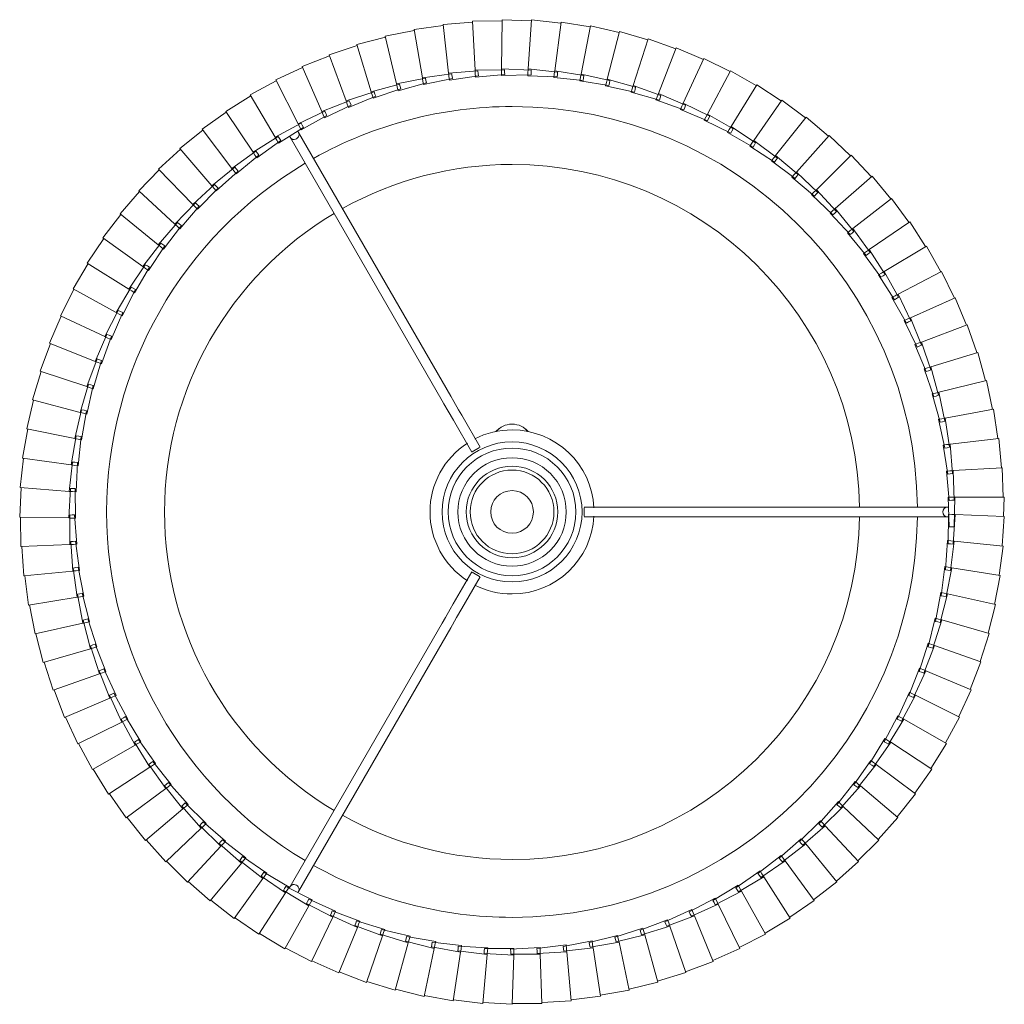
# Model space of a CAD drawing. Header units: millimetres. Extents: x -6962 to -5199, y -254 to 6792.
# Tile 3 of 3: x -6157 to -5756, y 6391 to 6792. Entities that reach past the tile are written whole.
import ezdxf

# ---------------------------------------------------------------- set-up
doc = ezdxf.new("R2010")
doc.units = ezdxf.units.MM
doc.layers.add('E-LITE-EQPM', color=7, linetype='Continuous', lineweight=20)

# ---------------------------------------------------------------- blocks, each defined once
blk = doc.blocks.new('64312 - 64312-41 SAMBA White_ribbon beige floor lamp-468733-Planta_PDF')
at = {"layer": 'E-LITE-EQPM'}
for p, q in [((-0.07, 200.48), (-0.66, 180.5)), ((-0.07, 200.48), (11.91, 199.73)), ((-47.76, 194.71), (-35.94, 196.83)), ((-35.99, 197.22), (-24.06, 198.63)), ((-35.99, 197.22), (-32.99, 177.45)), ((-24.09, 199.03), (-12.1, 199.72)), ((-24.09, 199.03), (-22.28, 179.12)), ((-12.1, 200.12), (-0.1, 200.09)), ((-12.1, 200.12), (-11.49, 180.13)), ((11.96, 200.13), (10.17, 180.21)), ((11.96, 200.13), (23.87, 198.66)), ((23.94, 199.05), (20.96, 179.28)), ((23.94, 199.05), (35.75, 196.87)), ((35.84, 197.26), (31.68, 177.7)), ((35.84, 197.26), (47.5, 194.37)), ((-59.35, 191.49), (-47.68, 194.31)), ((-47.76, 194.71), (-43.57, 175.15)), ((47.61, 194.75), (42.29, 175.48)), ((47.61, 194.75), (59.07, 191.17)), ((-70.74, 187.58), (-59.26, 191.1)), ((-59.35, 191.49), (-54.01, 172.22)), ((59.21, 191.55), (52.74, 172.63)), ((59.21, 191.55), (70.44, 187.29)), ((-81.86, 183), (-70.62, 187.2)), ((-70.74, 187.58), (-64.24, 168.67)), ((70.6, 187.65), (63, 169.15)), ((70.6, 187.65), (81.55, 182.72)), ((-92.7, 177.76), (-81.72, 182.62)), ((-81.86, 183), (-74.25, 164.51)), ((-0.66, 180.5), (-0.67, 180.1)), ((11.32, 179.75), (-0.66, 180.5)), ((81.73, 183.08), (73.04, 165.07)), ((81.73, 183.08), (92.37, 177.5)), ((-103.19, 171.87), (-92.53, 177.39)), ((-92.7, 177.76), (-83.98, 159.76)), ((-31.76, 177.27), (-43.57, 175.15)), ((-21.06, 178.86), (-32.99, 177.45)), ((-32.99, 177.45), (-32.93, 177.06)), ((-32.93, 177.06), (-32.78, 176.07)), ((-32.57, 174.69), (-20.76, 176.89)), ((-31.55, 176.3), (-31.76, 177.27)), ((-10.29, 179.8), (-22.28, 179.12)), ((-22.28, 179.12), (-22.24, 178.72)), ((-22.24, 178.72), (-22.15, 177.72)), ((-22.15, 177.72), (-22.03, 176.33)), ((-22.03, 176.33), (-10.11, 177.82)), ((-20.91, 177.87), (-21.06, 178.86)), ((-20.76, 176.89), (-20.91, 177.87)), ((0.52, 180.1), (-11.49, 180.13)), ((-11.49, 180.13), (-11.48, 179.74)), ((-11.48, 179.74), (-11.45, 178.73)), ((-11.45, 178.73), (-11.41, 177.34)), ((-11.41, 177.34), (0.58, 178.1)), ((-10.2, 178.81), (-10.29, 179.8)), ((-10.11, 177.82), (-10.2, 178.81)), ((-0.7, 179.1), (-0.74, 177.7)), ((-0.74, 177.7), (11.26, 177.75)), ((-0.67, 180.1), (-0.7, 179.1)), ((0.55, 179.1), (0.52, 180.1)), ((0.58, 178.1), (0.55, 179.1)), ((10.04, 178.82), (9.92, 177.43)), ((9.92, 177.43), (21.91, 176.76)), ((10.13, 179.82), (10.04, 178.82)), ((10.17, 180.21), (10.13, 179.82)), ((22.09, 178.74), (10.17, 180.21)), ((11.26, 177.75), (11.29, 178.75)), ((11.29, 178.75), (11.32, 179.75)), ((20.76, 177.9), (20.55, 176.52)), ((20.55, 176.52), (32.47, 175.12)), ((20.9, 178.89), (20.76, 177.9)), ((20.96, 179.28), (20.9, 178.89)), ((32.77, 177.1), (20.96, 179.28)), ((21.91, 176.76), (22, 177.75)), ((22, 177.75), (22.09, 178.74)), ((31.6, 177.31), (31.39, 176.33)), ((31.68, 177.7), (31.6, 177.31)), ((43.34, 174.81), (31.68, 177.7)), ((32.62, 176.11), (32.77, 177.1)), ((92.57, 177.85), (82.81, 160.39)), ((92.57, 177.85), (102.85, 171.64)), ((-42.34, 175.05), (-54.01, 172.22)), ((-53.26, 169.53), (-41.8, 173.12)), ((-43.57, 175.15), (-43.49, 174.77)), ((-43.49, 174.77), (-43.28, 173.79)), ((-43.28, 173.79), (-42.99, 172.42)), ((-42.99, 172.42), (-31.34, 175.32)), ((-42.07, 174.09), (-42.34, 175.05)), ((-41.8, 173.12), (-42.07, 174.09)), ((-32.78, 176.07), (-32.57, 174.69)), ((-31.34, 175.32), (-31.55, 176.3)), ((31.39, 176.33), (31.1, 174.97)), ((31.1, 174.97), (42.92, 172.86)), ((32.47, 175.12), (32.62, 176.11)), ((41.92, 174.13), (41.54, 172.79)), ((41.54, 172.79), (53.22, 169.98)), ((42.18, 175.1), (41.92, 174.13)), ((42.29, 175.48), (42.18, 175.1)), ((53.75, 171.9), (42.29, 175.48)), ((42.92, 172.86), (43.13, 173.84)), ((43.13, 173.84), (43.34, 174.81)), ((52.74, 172.63), (52.61, 172.26)), ((63.97, 168.37), (52.74, 172.63)), ((-113.32, 165.37), (-103.01, 171.52)), ((-103.19, 171.87), (-93.42, 154.43)), ((-63, 168.71), (-74.25, 164.51)), ((-52.76, 172.19), (-64.24, 168.67)), ((-64.24, 168.67), (-64.11, 168.3)), ((-63.33, 166.03), (-52.11, 170.3)), ((-62.62, 167.79), (-63, 168.71)), ((-54.01, 172.22), (-53.9, 171.84)), ((-53.9, 171.84), (-53.63, 170.88)), ((-53.63, 170.88), (-53.26, 169.53)), ((-52.44, 171.25), (-52.76, 172.19)), ((-52.11, 170.3), (-52.44, 171.25)), ((52.29, 171.31), (51.84, 169.99)), ((51.84, 169.99), (63.32, 166.48)), ((52.61, 172.26), (52.29, 171.31)), ((53.22, 169.98), (53.48, 170.94)), ((53.48, 170.94), (53.75, 171.9)), ((62.85, 168.79), (62.47, 167.86)), ((63, 169.15), (62.85, 168.79)), ((73.95, 164.23), (63, 169.15)), ((103.07, 171.97), (92.29, 155.14)), ((103.07, 171.97), (112.96, 165.16)), ((-123.04, 158.27), (-113.11, 165.03)), ((-113.32, 165.37), (-102.52, 148.54)), ((-73.01, 164.63), (-83.98, 159.76)), ((-74.25, 164.51), (-74.1, 164.15)), ((-73.18, 161.93), (-62.24, 166.87)), ((-72.57, 163.73), (-73.01, 164.63)), ((-64.11, 168.3), (-63.79, 167.35)), ((-63.79, 167.35), (-63.33, 166.03)), ((-62.24, 166.87), (-62.62, 167.79)), ((62.47, 167.86), (61.94, 166.57)), ((61.94, 166.57), (73.2, 162.38)), ((63.32, 166.48), (63.64, 167.42)), ((63.64, 167.42), (63.97, 168.37)), ((72.87, 164.72), (72.43, 163.81)), ((73.04, 165.07), (72.87, 164.72)), ((83.67, 159.5), (73.04, 165.07)), ((113.21, 165.48), (101.43, 149.32)), ((113.21, 165.48), (122.67, 158.09)), ((-82.77, 157.24), (-72.14, 162.83)), ((-74.1, 164.15), (-73.71, 163.22)), ((-73.71, 163.22), (-73.18, 161.93)), ((-72.14, 162.83), (-72.57, 163.73)), ((72.43, 163.81), (71.83, 162.56)), ((71.83, 162.56), (82.81, 157.7)), ((73.2, 162.38), (73.57, 163.3)), ((73.57, 163.3), (73.95, 164.23)), ((82.81, 160.39), (82.62, 160.05)), ((93.09, 154.19), (82.81, 160.39)), ((-132.31, 150.6), (-122.81, 157.94)), ((-123.04, 158.27), (-111.24, 142.12)), ((-82.75, 159.95), (-93.42, 154.43)), ((-92.05, 151.99), (-81.78, 158.21)), ((-83.98, 159.76), (-83.81, 159.4)), ((-83.81, 159.4), (-83.37, 158.5)), ((-83.37, 158.5), (-82.77, 157.24)), ((-82.27, 159.08), (-82.75, 159.95)), ((-81.78, 158.21), (-82.27, 159.08)), ((82.13, 159.17), (81.45, 157.95)), ((81.45, 157.95), (92.12, 152.45)), ((82.62, 160.05), (82.13, 159.17)), ((82.81, 157.7), (83.24, 158.6)), ((83.24, 158.6), (83.67, 159.5)), ((122.93, 158.39), (110.21, 142.97)), ((122.93, 158.39), (131.93, 150.45)), ((-92.2, 154.69), (-102.52, 148.54)), ((-101.01, 146.19), (-91.12, 153.01)), ((-93.42, 154.43), (-93.22, 154.08)), ((-93.22, 154.08), (-92.73, 153.21)), ((-92.73, 153.21), (-92.05, 151.99)), ((-91.66, 153.85), (-92.2, 154.69)), ((-91.12, 153.01), (-91.66, 153.85)), ((86.96, 154.57), (24.98, 47.23)), ((28.45, 45.23), (90.42, 152.57)), ((91.53, 153.96), (90.78, 152.78)), ((90.78, 152.78), (101.1, 146.65)), ((92.08, 154.8), (91.53, 153.96)), ((92.29, 155.14), (92.08, 154.8)), ((92.12, 152.45), (92.61, 153.32)), ((102.18, 148.33), (92.29, 155.14)), ((92.61, 153.32), (93.09, 154.19)), ((-141.11, 142.39), (-132.07, 150.29)), ((-132.31, 150.6), (-119.57, 135.19)), ((-101.32, 148.88), (-111.24, 142.12)), ((-102.52, 148.54), (-102.3, 148.21)), ((-100.73, 148.08), (-101.32, 148.88)), ((101.2, 149), (100.61, 148.19)), ((101.43, 149.32), (101.2, 149)), ((110.89, 141.93), (101.43, 149.32)), ((132.22, 150.73), (118.59, 136.1)), ((132.22, 150.73), (140.72, 142.26)), ((-109.6, 139.87), (-100.14, 147.27)), ((-102.3, 148.21), (-101.76, 147.37)), ((-101.76, 147.37), (-101.01, 146.19)), ((-100.14, 147.27), (-100.73, 148.08)), ((100.61, 148.19), (99.79, 147.06)), ((99.79, 147.06), (109.72, 140.32)), ((101.1, 146.65), (101.64, 147.49)), ((101.64, 147.49), (102.18, 148.33)), ((-149.4, 133.66), (-140.85, 142.09)), ((-141.11, 142.39), (-127.47, 127.77)), ((-110.07, 142.53), (-119.57, 135.19)), ((-117.79, 133.04), (-108.8, 140.99)), ((-111.24, 142.12), (-111.01, 141.81)), ((-111.01, 141.8), (-110.42, 141)), ((-110.42, 141), (-109.6, 139.87)), ((-109.43, 141.76), (-110.07, 142.53)), ((-108.8, 140.99), (-109.43, 141.76)), ((109.32, 141.89), (108.43, 140.81)), ((108.43, 140.81), (117.94, 133.48)), ((109.96, 142.66), (109.32, 141.89)), ((109.72, 140.32), (110.31, 141.12)), ((110.21, 142.97), (109.96, 142.66)), ((119.21, 135.02), (110.21, 142.97)), ((110.31, 141.12), (110.89, 141.93)), ((141.02, 142.53), (126.54, 128.74)), ((141.02, 142.53), (149.01, 133.56)), ((-157.15, 124.46), (-149.12, 133.38)), ((-149.4, 133.66), (-134.9, 119.89)), ((-118.42, 135.67), (-127.47, 127.77)), ((-125.56, 125.73), (-117.06, 134.21)), ((-119.57, 135.19), (-119.32, 134.89)), ((-119.32, 134.89), (-118.68, 134.12)), ((-118.68, 134.12), (-117.79, 133.04)), ((-117.74, 134.94), (-118.42, 135.67)), ((-117.06, 134.21), (-117.74, 134.94)), ((117.64, 135.08), (116.68, 134.05)), ((116.68, 134.05), (125.74, 126.17)), ((118.32, 135.81), (117.64, 135.08)), ((117.94, 133.48), (118.57, 134.25)), ((118.59, 136.1), (118.32, 135.81)), ((118.57, 134.25), (119.21, 135.02)), ((127.1, 127.63), (118.59, 136.1)), ((149.32, 133.81), (134.04, 120.92)), ((149.32, 133.81), (156.75, 124.38)), ((-126.35, 128.32), (-134.9, 119.89)), ((-125.63, 127.63), (-126.35, 128.32)), ((126.25, 128.47), (125.53, 127.78)), ((126.54, 128.74), (126.25, 128.47)), ((134.53, 119.77), (126.54, 128.74)), ((-157.15, 124.46), (-141.85, 111.58)), ((-132.88, 117.97), (-124.9, 126.94)), ((-127.47, 127.77), (-127.2, 127.48)), ((-127.2, 127.48), (-126.51, 126.75)), ((-126.51, 126.75), (-125.56, 125.73)), ((-124.9, 126.94), (-125.63, 127.63)), ((125.53, 127.78), (124.52, 126.81)), ((124.52, 126.81), (133.08, 118.4)), ((125.74, 126.17), (126.42, 126.9)), ((126.42, 126.9), (127.1, 127.63)), ((157.08, 124.61), (141.05, 112.66)), ((157.08, 124.61), (163.93, 114.75)), ((-164.34, 114.8), (-156.85, 124.19)), ((-133.82, 120.5), (-141.85, 111.58)), ((-133.06, 119.86), (-133.82, 120.5)), ((133.73, 120.66), (132.97, 120.02)), ((134.04, 120.92), (133.73, 120.66)), ((141.47, 111.49), (134.04, 120.92)), ((-139.72, 109.78), (-132.29, 119.22)), ((-134.9, 119.89), (-134.62, 119.62)), ((-134.62, 119.62), (-133.89, 118.93)), ((-133.89, 118.93), (-132.88, 117.97)), ((-132.29, 119.22), (-133.06, 119.86)), ((132.97, 120.02), (131.9, 119.11)), ((131.9, 119.11), (139.94, 110.2)), ((133.08, 118.4), (133.8, 119.09)), ((133.8, 119.09), (134.53, 119.77)), ((-170.93, 104.73), (-164.02, 114.55)), ((-164.34, 114.8), (-148.29, 102.87)), ((140.73, 112.42), (139.93, 111.82)), ((141.05, 112.66), (140.73, 112.42)), ((147.9, 102.8), (141.05, 112.66)), ((164.27, 114.96), (147.56, 103.99)), ((164.27, 114.96), (170.52, 104.71)), ((-140.81, 112.26), (-148.29, 102.87)), ((-146.05, 101.2), (-139.21, 111.06)), ((-141.85, 111.58), (-141.55, 111.33)), ((-141.55, 111.33), (-140.79, 110.68)), ((-140.01, 111.66), (-140.81, 112.26)), ((-140.79, 110.68), (-139.72, 109.78)), ((-139.21, 111.06), (-140.01, 111.66)), ((139.93, 111.82), (138.81, 110.99)), ((138.81, 110.99), (146.3, 101.61)), ((139.94, 110.2), (140.71, 110.84)), ((140.71, 110.84), (141.47, 111.49)), ((-176.9, 94.29), (-170.6, 104.51)), ((-170.93, 104.73), (-154.2, 93.78)), ((170.87, 104.9), (153.53, 94.95)), ((170.87, 104.9), (176.5, 94.29)), ((-147.29, 103.6), (-154.2, 93.78)), ((-151.86, 92.25), (-145.62, 102.51)), ((-148.29, 102.87), (-147.98, 102.63)), ((-147.98, 102.63), (-147.17, 102.03)), ((-146.46, 103.06), (-147.29, 103.6)), ((-147.17, 102.03), (-146.05, 101.2)), ((-145.62, 102.51), (-146.46, 103.06)), ((146.39, 103.23), (145.22, 102.46)), ((145.22, 102.46), (152.14, 92.65)), ((146.3, 101.61), (147.1, 102.2)), ((147.23, 103.78), (146.39, 103.23)), ((147.1, 102.2), (147.9, 102.8)), ((147.56, 103.99), (147.23, 103.78)), ((153.81, 93.74), (147.56, 103.99)), ((-182.24, 83.5), (-176.56, 94.08)), ((-176.9, 94.29), (-159.55, 84.36)), ((-153.24, 94.58), (-159.55, 84.36)), ((-157.12, 82.97), (-151.51, 93.59)), ((-154.2, 93.78), (-153.87, 93.57)), ((-153.87, 93.57), (-153.03, 93.02)), ((-152.38, 94.08), (-153.24, 94.58)), ((-153.03, 93.02), (-151.86, 92.25)), ((-151.51, 93.59), (-152.38, 94.08)), ((152.32, 94.26), (151.11, 93.56)), ((151.11, 93.56), (157.42, 83.35)), ((152.14, 92.65), (152.97, 93.19)), ((153.19, 94.76), (152.32, 94.26)), ((152.97, 93.19), (153.81, 93.74)), ((153.53, 94.95), (153.19, 94.76)), ((159.15, 84.35), (153.53, 94.95)), ((176.86, 94.46), (158.95, 85.57)), ((176.86, 94.46), (181.84, 83.53)), ((-158.64, 85.21), (-164.32, 74.63)), ((-161.82, 73.39), (-156.85, 84.33)), ((-159.55, 84.36), (-159.2, 84.16)), ((-157.75, 84.77), (-158.64, 85.21)), ((-156.85, 84.33), (-157.75, 84.77)), ((157.7, 84.95), (156.45, 84.33)), ((156.45, 84.33), (162.14, 73.76)), ((158.6, 85.4), (157.7, 84.95)), ((158.29, 83.85), (159.15, 84.35)), ((158.95, 85.57), (158.6, 85.4)), ((163.93, 74.65), (158.95, 85.57)), ((-186.93, 72.41), (-181.89, 83.31)), ((-182.24, 83.5), (-164.32, 74.63)), ((-159.2, 84.16), (-158.34, 83.67)), ((-158.34, 83.67), (-157.12, 82.97)), ((157.42, 83.35), (158.29, 83.85)), ((182.21, 83.68), (163.8, 75.88)), ((182.21, 83.68), (186.52, 72.47)), ((-190.93, 61.07), (-186.56, 72.25)), ((-186.93, 72.41), (-168.5, 64.64)), ((-163.47, 75.54), (-168.5, 64.64)), ((-165.93, 63.55), (-161.63, 74.76)), ((-164.32, 74.63), (-163.97, 74.46)), ((-163.97, 74.46), (-163.07, 74.01)), ((-162.55, 75.15), (-163.47, 75.54)), ((-163.07, 74.01), (-161.82, 73.39)), ((-161.63, 74.76), (-162.55, 75.15)), ((162.51, 75.34), (161.23, 74.79)), ((161.23, 74.79), (166.27, 63.9)), ((162.14, 73.76), (163.03, 74.2)), ((163.43, 75.73), (162.51, 75.34)), ((163.03, 74.2), (163.93, 74.65)), ((163.8, 75.88), (163.43, 75.73)), ((168.11, 64.68), (163.8, 75.88)), ((186.9, 72.6), (168.06, 65.92)), ((186.9, 72.6), (190.54, 61.15)), ((-167.71, 65.59), (-172.08, 54.41)), ((-169.44, 53.48), (-165.83, 64.93)), ((-168.5, 64.64), (-168.14, 64.48)), ((-168.14, 64.48), (-167.22, 64.09)), ((-166.77, 65.26), (-167.71, 65.59)), ((-165.83, 64.93), (-166.77, 65.26)), ((166.74, 65.45), (165.42, 64.98)), ((165.42, 64.98), (169.81, 53.81)), ((166.27, 63.9), (167.19, 64.29)), ((167.68, 65.79), (166.74, 65.45)), ((167.19, 64.29), (168.11, 64.68)), ((168.06, 65.92), (167.68, 65.79)), ((171.69, 54.47), (168.06, 65.92)), ((-194.25, 49.5), (-190.56, 60.92)), ((-190.93, 61.07), (-172.08, 54.41)), ((-167.22, 64.09), (-165.93, 63.55)), ((190.92, 61.25), (171.71, 55.72)), ((190.92, 61.25), (193.86, 49.61)), ((-171.34, 55.41), (-175.03, 43.98)), ((-172.35, 43.21), (-169.42, 54.86)), ((-172.08, 54.41), (-171.71, 54.28)), ((-171.71, 54.28), (-170.76, 53.94)), ((-170.38, 55.13), (-171.34, 55.41)), ((-170.76, 53.94), (-169.44, 53.48)), ((-169.42, 54.86), (-170.38, 55.13)), ((170.37, 55.33), (169.02, 54.94)), ((169.02, 54.94), (172.73, 43.52)), ((169.81, 53.81), (170.75, 54.14)), ((171.33, 55.61), (170.37, 55.33)), ((170.75, 54.14), (171.69, 54.47)), ((171.71, 55.72), (171.33, 55.61)), ((174.65, 44.08), (171.71, 55.72)), ((-196.87, 37.75), (-193.87, 49.38)), ((-194.25, 49.5), (-175.03, 43.98)), ((194.25, 49.69), (174.74, 45.32)), ((194.25, 49.69), (196.49, 37.89)), ((-174.36, 45.03), (-177.36, 33.4)), ((-174.63, 32.79), (-172.41, 44.59)), ((-173.38, 44.81), (-174.36, 45.03)), ((-172.41, 44.59), (-173.38, 44.81)), ((173.38, 45.01), (172.02, 44.7)), ((172.02, 44.7), (175.03, 33.08)), ((174.36, 45.23), (173.38, 45.01)), ((174.74, 45.32), (174.36, 45.23)), ((176.98, 33.52), (174.74, 45.32)), ((-175.03, 43.98), (-174.65, 43.87)), ((-174.65, 43.87), (-173.69, 43.6)), ((-173.69, 43.6), (-172.35, 43.21)), ((172.73, 43.52), (173.69, 43.8)), ((173.69, 43.8), (174.65, 44.08)), ((-198.78, 25.87), (-196.49, 37.65)), ((-196.87, 37.75), (-177.36, 33.4)), ((20.45, 39.38), (12.98, 26.43)), ((16.44, 24.43), (23.92, 37.38)), ((196.89, 37.95), (177.15, 34.75)), ((196.89, 37.95), (198.41, 26.04)), ((-176.74, 34.48), (-179.04, 22.7)), ((-177.36, 33.4), (-176.97, 33.31)), ((-176.97, 33.31), (-175.99, 33.1)), ((-175.76, 34.32), (-176.74, 34.48)), ((-176.28, 22.25), (-174.77, 34.17)), ((-175.99, 33.1), (-174.63, 32.79)), ((-174.77, 34.17), (-175.76, 34.32)), ((175.77, 34.53), (174.39, 34.3)), ((174.39, 34.3), (176.7, 22.52)), ((175.03, 33.08), (176, 33.3)), ((176.76, 34.69), (175.77, 34.53)), ((176, 33.3), (176.98, 33.52)), ((177.15, 34.75), (176.76, 34.69)), ((178.67, 22.84), (177.15, 34.75)), ((-199.98, 13.89), (-198.39, 25.8)), ((-198.78, 25.87), (-179.04, 22.7)), ((16.21, 24.56), (13.21, 26.3)), ((178.91, 24.06), (178.52, 24.02)), ((198.81, 26.07), (178.91, 24.06)), ((179.72, 12.08), (178.91, 24.06)), ((198.81, 26.07), (199.61, 14.09)), ((-178.49, 23.81), (-180.08, 11.91)), ((-179.04, 22.7), (-178.65, 22.63)), ((-178.65, 22.63), (-177.66, 22.48)), ((-177.5, 23.71), (-178.49, 23.81)), ((-177.66, 22.48), (-176.28, 22.25)), ((-176.51, 23.62), (-177.5, 23.71)), ((-177.3, 11.64), (-176.51, 23.62)), ((177.52, 23.92), (176.13, 23.78)), ((176.13, 23.78), (177.73, 11.88)), ((176.7, 22.52), (177.69, 22.68)), ((178.52, 24.02), (177.52, 23.92)), ((177.69, 22.68), (178.67, 22.84)), ((-200.45, 1.87), (-199.58, 13.84)), ((-199.98, 13.89), (-180.08, 11.91)), ((-179.6, 13.06), (-180.47, 1.08)), ((-178.6, 13.02), (-179.6, 13.06)), ((-177.61, 12.98), (-178.6, 13.02)), ((-177.68, 0.97), (-177.61, 12.98)), ((178.64, 13.23), (177.24, 13.17)), ((177.24, 13.17), (178.13, 1.2)), ((179.64, 13.27), (178.64, 13.23)), ((178.73, 11.98), (179.72, 12.08)), ((180.03, 13.28), (179.64, 13.27)), ((200.01, 14.09), (180.03, 13.28)), ((180.12, 1.28), (180.03, 13.28)), ((200.01, 14.09), (200.1, 2.08)), ((-180.08, 11.91), (-179.69, 11.87)), ((-179.69, 11.87), (-178.69, 11.77)), ((-178.69, 11.77), (-177.3, 11.64)), ((177.73, 11.88), (178.73, 11.98)), ((-179.98, 6), (-180.37, -6)), ((-178.98, 6), (-179.98, 6)), ((-177.98, 6), (-178.98, 6)), ((-177.58, -6), (-177.98, 6)), ((-200.45, 1.87), (-180.47, 1.08)), ((-200.37, -6), (-200.11, 1.86)), ((-180.47, 1.08), (-180.14, 1.07)), ((-180.14, 1.07), (-179.08, 1.03)), ((-179.08, 1.03), (-177.68, 0.97)), ((-53.32, 2), (-177.27, 2)), ((-29.31, 2), (-44.26, 2)), ((-29.31, 1.73), (-29.31, -1.73)), ((179.11, 2.49), (177.71, 2.51)), ((177.71, 2.51), (177.88, -9.49)), ((178.13, 1.2), (179.12, 1.24)), ((180.11, 2.47), (179.11, 2.49)), ((179.12, 1.24), (180.12, 1.28)), ((179.87, -9.53), (180.51, 2.46)), ((180.51, 2.46), (180.11, 2.47)), ((200.5, 2.07), (180.51, 2.46)), ((200.5, 2.07), (199.86, -9.92)), ((-177.27, -2), (-53.32, -2)), ((-44.26, -2), (-29.31, -2)), ((-200.37, -6), (-180.37, -6)), ((-199.65, -18.01), (-199.97, -6.01)), ((-180.37, -6), (-179.98, -6)), ((-179.02, -4.75), (-180.01, -4.81)), ((-180.01, -4.81), (-179.69, -16.81)), ((-179.98, -6), (-178.98, -6)), ((-178.02, -4.69), (-179.02, -4.75)), ((-178.98, -6), (-177.58, -6)), ((-176.9, -16.65), (-178.02, -4.69)), ((177.54, -8.15), (176.99, -20.15)), ((178.94, -8.26), (177.54, -8.15)), ((177.88, -9.49), (178.87, -9.51)), ((178.87, -9.51), (179.87, -9.53)), ((179.94, -8.34), (178.94, -8.26)), ((178.98, -20.31), (180.33, -8.38)), ((180.33, -8.38), (179.94, -8.34)), ((200.26, -9.97), (180.33, -8.38)), ((200.26, -9.97), (198.91, -21.9)), ((-178.41, -15.49), (-179.4, -15.6)), ((-179.4, -15.6), (-178.36, -27.57)), ((-177.42, -15.37), (-178.41, -15.49)), ((-175.58, -27.23), (-177.42, -15.37)), ((-199.65, -18.01), (-179.69, -16.81)), ((-198.21, -29.96), (-199.25, -18)), ((-179.69, -16.81), (-179.3, -16.79)), ((-179.29, -16.79), (-178.3, -16.73)), ((-178.3, -16.73), (-176.9, -16.65)), ((176.74, -18.79), (175.46, -30.73)), ((178.12, -18.98), (176.74, -18.79)), ((177.44, -31.01), (179.5, -19.18)), ((179.11, -19.12), (178.12, -18.98)), ((179.5, -19.18), (179.11, -19.12)), ((199.3, -21.96), (179.5, -19.18)), ((176.99, -20.15), (177.98, -20.23)), ((177.98, -20.23), (178.98, -20.31)), ((199.3, -21.96), (197.24, -33.79)), ((-198.21, -29.96), (-178.36, -27.57)), ((-178.36, -27.57), (-177.96, -27.52)), ((-177.16, -26.16), (-178.14, -26.34)), ((-178.14, -26.34), (-176.38, -38.22)), ((-177.96, -27.52), (-176.97, -27.4)), ((-176.18, -25.98), (-177.16, -26.16)), ((-176.97, -27.4), (-175.58, -27.23)), ((-173.63, -37.72), (-176.18, -25.98)), ((12.96, -26.4), (20.43, -39.35)), ((13.19, -26.27), (16.19, -24.53)), ((23.9, -37.35), (16.42, -24.4)), ((-196.05, -41.8), (-197.81, -29.92)), ((175.29, -29.36), (173.3, -41.2)), ((175.26, -41.6), (178.03, -29.91)), ((176.66, -29.64), (175.29, -29.36)), ((175.46, -30.73), (176.45, -30.87)), ((176.45, -30.87), (177.44, -31.01)), ((177.64, -29.83), (176.66, -29.64)), ((178.03, -29.91), (177.64, -29.83)), ((197.63, -33.88), (178.03, -29.91)), ((197.63, -33.88), (194.85, -45.56)), ((-196.05, -41.8), (-176.38, -38.22)), ((-176.38, -38.22), (-175.99, -38.15)), ((-175.27, -36.75), (-176.24, -36.99)), ((-176.24, -36.99), (-173.77, -48.74)), ((-175.99, -38.15), (-175.01, -37.97)), ((-174.3, -36.51), (-175.27, -36.75)), ((-175.01, -37.97), (-173.63, -37.72)), ((-171.06, -48.07), (-174.3, -36.51)), ((173.21, -39.82), (170.52, -51.52)), ((174.56, -40.18), (173.21, -39.82)), ((-193.19, -53.49), (-195.66, -41.74)), ((172.44, -52.03), (175.91, -40.54)), ((173.3, -41.2), (174.28, -41.4)), ((174.28, -41.4), (175.26, -41.6)), ((175.53, -40.44), (174.56, -40.18)), ((175.91, -40.54), (175.53, -40.44)), ((195.24, -45.68), (175.91, -40.54)), ((-172.75, -47.2), (-173.7, -47.49)), ((-173.7, -47.49), (-170.53, -59.08)), ((-171.79, -46.9), (-172.75, -47.2)), ((-172.41, -48.4), (-171.06, -48.07)), ((-167.86, -58.25), (-171.79, -46.9)), ((24.96, -47.2), (86.94, -154.54)), ((90.4, -152.54), (28.43, -45.2)), ((195.24, -45.68), (191.77, -57.17)), ((-193.19, -53.49), (-173.77, -48.74)), ((-173.77, -48.74), (-173.39, -48.64)), ((-173.39, -48.64), (-172.41, -48.4)), ((170.51, -50.14), (167.12, -61.66)), ((169.01, -62.29), (173.16, -51.02)), ((171.84, -50.58), (170.51, -50.14)), ((170.52, -51.52), (171.48, -51.78)), ((171.48, -51.78), (172.44, -52.03)), ((172.79, -50.9), (171.84, -50.58)), ((173.16, -51.02), (172.79, -50.9)), ((192.14, -57.31), (173.16, -51.02)), ((-189.63, -64.99), (-192.8, -53.41)), ((-189.63, -64.99), (-170.53, -59.08)), ((-169.6, -57.48), (-170.54, -57.83)), ((-170.54, -57.83), (-166.68, -69.2)), ((-170.53, -59.08), (-170.16, -58.96)), ((-170.16, -58.96), (-169.2, -58.66)), ((-168.67, -57.13), (-169.6, -57.48)), ((-169.2, -58.66), (-167.86, -58.25)), ((-164.07, -68.22), (-168.67, -57.13)), ((192.14, -57.31), (187.99, -68.57)), ((167.19, -60.28), (163.12, -71.57)), ((164.97, -72.31), (169.79, -61.32)), ((167.12, -61.66), (168.06, -61.97)), ((168.49, -60.8), (167.19, -60.28)), ((168.06, -61.97), (169.01, -62.29)), ((169.42, -61.17), (168.49, -60.8)), ((169.79, -61.32), (169.42, -61.17)), ((188.36, -68.73), (169.79, -61.32)), ((-185.39, -76.25), (-189.25, -64.88)), ((-165.85, -67.56), (-166.76, -67.96)), ((-166.76, -67.96), (-162.23, -79.08)), ((-164.94, -67.15), (-165.85, -67.56)), ((-159.68, -77.94), (-164.94, -67.15)), ((-185.39, -76.25), (-166.68, -69.2)), ((-166.68, -69.2), (-166.31, -69.06)), ((-166.31, -69.06), (-165.37, -68.71)), ((-165.37, -68.71), (-164.07, -68.22)), ((163.28, -70.2), (158.53, -81.23)), ((160.33, -82.08), (165.8, -71.39)), ((163.12, -71.57), (164.04, -71.94)), ((164.54, -70.8), (163.28, -70.2)), ((164.04, -71.94), (164.97, -72.31)), ((165.45, -71.22), (164.54, -70.8)), ((165.8, -71.39), (165.45, -71.22)), ((183.9, -79.91), (165.8, -71.39)), ((188.36, -68.73), (183.54, -79.73)), ((-180.48, -87.24), (-185.02, -76.12)), ((-180.48, -87.24), (-162.23, -79.08)), ((-161.5, -77.39), (-162.38, -77.85)), ((-162.38, -77.85), (-157.19, -88.67)), ((-162.23, -79.08), (-161.87, -78.92)), ((-161.87, -78.92), (-160.95, -78.51)), ((-160.61, -76.93), (-161.5, -77.39)), ((-160.95, -78.51), (-159.68, -77.94)), ((-154.71, -87.38), (-160.61, -76.93)), ((158.77, -79.87), (153.37, -90.59)), ((160, -80.54), (158.77, -79.87)), ((183.9, -79.91), (178.42, -90.6)), ((155.12, -91.55), (161.22, -81.21)), ((158.53, -81.23), (159.43, -81.66)), ((159.43, -81.66), (160.33, -82.08)), ((160.88, -81.02), (160, -80.54)), ((161.22, -81.21), (160.88, -81.02)), ((178.77, -90.8), (161.22, -81.21)), ((-174.92, -97.91), (-180.11, -87.09)), ((-156.56, -86.94), (-157.42, -87.45)), ((-157.42, -87.45), (-151.59, -97.95)), ((-156.84, -88.49), (-155.95, -88.03)), ((-155.71, -86.43), (-156.56, -86.94)), ((-155.95, -88.03), (-154.71, -87.38)), ((-149.19, -96.51), (-155.71, -86.43)), ((-174.92, -97.91), (-157.19, -88.67)), ((-157.19, -88.67), (-156.84, -88.49)), ((153.69, -89.25), (147.66, -99.63)), ((149.35, -100.69), (156.06, -90.74)), ((153.37, -90.59), (154.24, -91.07)), ((154.88, -89.99), (153.69, -89.25)), ((154.24, -91.07), (155.12, -91.55)), ((155.72, -90.53), (154.88, -89.99)), ((156.06, -90.74), (155.72, -90.53)), ((173, -101.36), (156.06, -90.74)), ((178.77, -90.8), (172.67, -101.14)), ((-151.06, -96.18), (-151.89, -96.74)), ((-150.24, -95.61), (-151.06, -96.18)), ((-143.13, -105.29), (-150.24, -95.61)), ((-168.73, -108.23), (-174.56, -97.74)), ((-168.73, -108.23), (-151.59, -97.95)), ((-151.89, -96.74), (-145.44, -106.87)), ((-151.59, -97.95), (-151.25, -97.74)), ((-151.25, -97.74), (-150.39, -97.23)), ((-150.39, -97.23), (-149.19, -96.51)), ((148.06, -98.31), (141.41, -108.31)), ((143.04, -109.47), (150.33, -99.94)), ((147.66, -99.63), (148.5, -100.16)), ((149.2, -99.12), (148.06, -98.31)), ((148.5, -100.16), (149.35, -100.69)), ((150.01, -99.71), (149.2, -99.12)), ((150.33, -99.94), (150.01, -99.71)), ((166.61, -111.55), (150.33, -99.94)), ((173, -101.36), (166.29, -111.31)), ((-161.94, -118.16), (-168.39, -108.04)), ((-161.94, -118.16), (-145.44, -106.87)), ((-145.02, -105.07), (-145.81, -105.68)), ((-145.81, -105.68), (-138.76, -115.4)), ((-145.44, -106.87), (-145.11, -106.64)), ((-145.11, -106.64), (-144.28, -106.08)), ((-144.23, -104.46), (-145.02, -105.07)), ((-144.28, -106.08), (-143.13, -105.29)), ((-136.56, -113.69), (-144.23, -104.46)), ((141.89, -107.02), (134.66, -116.6)), ((142.98, -107.9), (141.89, -107.02)), ((143.76, -108.53), (142.98, -107.9)), ((136.21, -117.85), (144.07, -108.77)), ((141.41, -108.31), (142.22, -108.89)), ((142.22, -108.89), (143.04, -109.47)), ((144.07, -108.77), (143.76, -108.53)), ((159.61, -121.35), (144.07, -108.77)), ((166.61, -111.55), (159.31, -121.09)), ((-154.55, -127.67), (-138.76, -115.4)), ((-138.46, -113.58), (-139.2, -114.24)), ((-139.2, -114.24), (-131.59, -123.52)), ((-138.76, -115.4), (-138.45, -115.16)), ((-137.71, -112.93), (-138.46, -113.58)), ((-138.45, -115.16), (-137.66, -114.55)), ((-129.49, -121.68), (-137.71, -112.93)), ((-137.66, -114.55), (-136.56, -113.69)), ((135.22, -115.34), (127.42, -124.47)), ((136.25, -116.28), (135.22, -115.34)), ((-154.55, -127.67), (-161.6, -117.95)), ((128.89, -125.81), (137.28, -117.22)), ((134.66, -116.6), (135.43, -117.23)), ((135.43, -117.23), (136.21, -117.85)), ((136.99, -116.95), (136.25, -116.28)), ((137.28, -117.22), (136.99, -116.95)), ((152.04, -130.71), (137.28, -117.22)), ((-146.61, -136.71), (-131.59, -123.52)), ((-131.39, -121.69), (-132.1, -122.39)), ((-132.1, -122.39), (-123.94, -131.2)), ((-131.59, -123.52), (-131.29, -123.26)), ((-130.68, -120.99), (-131.39, -121.69)), ((-131.29, -123.26), (-130.54, -122.6)), ((-121.95, -129.23), (-130.68, -120.99)), ((-130.54, -122.6), (-129.49, -121.68)), ((128.05, -123.24), (119.72, -131.89)), ((129.03, -124.24), (128.05, -123.24)), ((129.72, -124.96), (129.03, -124.24)), ((159.61, -121.35), (151.76, -130.43)), ((-146.61, -136.71), (-154.23, -127.43)), ((121.11, -133.32), (130, -125.25)), ((127.42, -124.47), (128.16, -125.14)), ((128.16, -125.14), (128.89, -125.81)), ((130, -125.25), (129.72, -124.96)), ((143.93, -139.59), (130, -125.25)), ((-138.15, -145.27), (-123.94, -131.2)), ((-123.85, -129.35), (-124.52, -130.1)), ((-124.52, -130.1), (-115.84, -138.4)), ((-123.94, -131.2), (-123.66, -130.92)), ((-123.19, -128.61), (-123.85, -129.35)), ((-123.66, -130.92), (-122.95, -130.21)), ((-113.98, -136.32), (-123.19, -128.61)), ((-122.95, -130.21), (-121.95, -129.23)), ((120.43, -130.7), (111.59, -138.83)), ((119.72, -131.89), (120.42, -132.6)), ((121.34, -131.76), (120.43, -130.7)), ((121.99, -132.52), (121.34, -131.76)), ((152.04, -130.71), (143.66, -139.3)), ((-115.25, -135.77), (-115.87, -136.55)), ((-105.6, -142.91), (-115.25, -135.77)), ((-114.91, -137.36), (-113.98, -136.32)), ((112.89, -140.34), (122.25, -132.82)), ((120.42, -132.6), (121.11, -133.32)), ((122.25, -132.82), (121.99, -132.52)), ((135.29, -147.97), (122.25, -132.82)), ((-138.15, -145.27), (-146.31, -136.46)), ((-129.18, -153.3), (-115.84, -138.4)), ((-115.87, -136.55), (-116.49, -137.34)), ((-116.49, -137.34), (-107.33, -145.1)), ((-115.84, -138.4), (-115.58, -138.1)), ((-115.58, -138.1), (-114.91, -137.36)), ((112.37, -137.69), (103.06, -145.28)), ((104.27, -146.86), (114.06, -139.91)), ((111.59, -138.83), (112.24, -139.59)), ((112.24, -139.59), (112.89, -140.34)), ((113.21, -138.8), (112.37, -137.69)), ((113.82, -139.6), (113.21, -138.8)), ((114.06, -139.91), (113.82, -139.6)), ((126.17, -155.82), (114.06, -139.91)), ((143.93, -139.59), (135.04, -147.66)), ((-107.47, -143.26), (-108.04, -144.08)), ((-108.04, -144.08), (-98.43, -151.28)), ((-106.89, -142.44), (-107.47, -143.26)), ((-107.09, -144.79), (-106.46, -144.01)), ((-96.83, -148.99), (-106.89, -142.44)), ((-106.46, -144.01), (-105.6, -142.91)), ((103.9, -144.18), (94.16, -151.2)), ((104.68, -145.34), (103.9, -144.18)), ((-129.18, -153.3), (-137.86, -144.99)), ((-119.75, -160.77), (-107.33, -145.1)), ((-107.33, -145.1), (-107.09, -144.79)), ((95.27, -152.85), (105.46, -146.5)), ((103.06, -145.28), (103.67, -146.07)), ((103.67, -146.07), (104.27, -146.86)), ((105.24, -146.17), (104.68, -145.34)), ((105.46, -146.5), (105.24, -146.18)), ((116.59, -163.11), (105.46, -146.5)), ((135.29, -147.97), (125.94, -155.5)), ((-109.89, -167.67), (-98.43, -151.28)), ((-98.68, -149.45), (-99.2, -150.3)), ((-99.2, -150.3), (-89.18, -156.92)), ((-98.15, -148.6), (-98.68, -149.45)), ((-98.43, -151.28), (-98.2, -150.96)), ((-98.2, -150.96), (-97.63, -150.14)), ((-87.72, -154.54), (-98.15, -148.6)), ((-97.63, -150.14), (-96.83, -148.99)), ((95.07, -150.16), (84.92, -156.57)), ((94.16, -151.2), (94.71, -152.02)), ((94.71, -152.02), (95.27, -152.85)), ((95.77, -151.36), (95.07, -150.16)), ((96.28, -152.22), (95.77, -151.36)), ((96.48, -152.57), (96.28, -152.22)), ((-119.75, -160.77), (-128.91, -153.01)), ((-89.53, -155.11), (-90, -155.99)), ((-90, -155.99), (-79.6, -161.99)), ((-89.06, -154.23), (-89.53, -155.11)), ((-78.29, -159.52), (-89.06, -154.23)), ((-88.97, -156.58), (-88.45, -155.73)), ((-88.45, -155.73), (-87.72, -154.54)), ((85.89, -155.59), (75.37, -161.38)), ((86.52, -156.83), (85.89, -155.59)), ((85.93, -158.29), (96.48, -152.57)), ((106.6, -169.81), (96.48, -152.57)), ((126.17, -155.82), (116.38, -162.77)), ((-99.63, -173.96), (-89.18, -156.92)), ((-89.18, -156.92), (-88.97, -156.58)), ((-80.06, -160.2), (-80.48, -161.11)), ((-79.65, -159.29), (-80.06, -160.2)), ((-68.57, -163.93), (-79.65, -159.29)), ((-78.94, -160.75), (-78.29, -159.52)), ((76.27, -163.16), (87.15, -158.08)), ((84.92, -156.57), (85.42, -157.43)), ((85.42, -157.43), (85.93, -158.29)), ((86.97, -157.73), (86.52, -156.83)), ((87.15, -158.08), (86.97, -157.73)), ((96.22, -175.9), (87.15, -158.08)), ((-109.89, -167.67), (-119.49, -160.47)), ((-89.01, -179.63), (-79.6, -161.99)), ((-80.48, -161.11), (-69.74, -166.47)), ((-79.6, -161.99), (-79.41, -161.64)), ((-79.41, -161.64), (-78.94, -160.75)), ((-69.95, -163.79), (-70.31, -164.72)), ((-58.61, -167.75), (-69.95, -163.79)), ((-69.16, -165.2), (-68.57, -163.93)), ((76.39, -160.46), (65.55, -165.61)), ((66.35, -167.44), (77.51, -163.02)), ((75.37, -161.38), (75.82, -162.27)), ((75.82, -162.27), (76.27, -163.16)), ((76.95, -161.74), (76.39, -160.46)), ((77.35, -162.66), (76.95, -161.74)), ((77.51, -163.02), (77.35, -162.66)), ((85.49, -181.36), (77.51, -163.02)), ((116.59, -163.11), (106.4, -169.46)), ((-99.63, -173.96), (-109.65, -167.35)), ((-78.07, -184.65), (-69.74, -166.47)), ((-70.31, -164.72), (-70.67, -165.65)), ((-70.67, -165.65), (-59.62, -170.36)), ((-69.74, -166.47), (-69.57, -166.11)), ((-69.57, -166.11), (-69.16, -165.2)), ((-59.99, -167.69), (-60.3, -168.64)), ((-48.44, -170.97), (-59.99, -167.69)), ((-59.12, -169.06), (-58.61, -167.75)), ((66.63, -164.75), (55.5, -169.25)), ((56.18, -171.12), (67.59, -167.38)), ((65.55, -165.61), (65.95, -166.53)), ((65.95, -166.53), (66.35, -167.44)), ((67.11, -166.06), (66.63, -164.75)), ((67.45, -167.01), (67.11, -166.06)), ((67.59, -167.38), (67.45, -167.01)), ((74.45, -186.16), (67.59, -167.38)), ((-66.85, -189), (-59.62, -170.36)), ((-60.3, -168.64), (-60.6, -169.59)), ((-60.6, -169.59), (-49.29, -173.63)), ((-59.62, -170.36), (-59.48, -169.99)), ((-59.48, -169.99), (-59.12, -169.06)), ((-50.07, -171.95), (-50.32, -172.92)), ((-49.82, -170.99), (-50.07, -171.95)), ((-38.1, -173.57), (-49.82, -170.99)), ((-49.17, -173.25), (-48.87, -172.3)), ((-48.87, -172.3), (-48.44, -170.97)), ((46.41, -171.54), (34.82, -174.67)), ((56.62, -168.45), (45.24, -172.27)), ((45.24, -172.27), (45.53, -173.23)), ((45.81, -174.18), (57.42, -171.13)), ((46.73, -172.9), (46.41, -171.54)), ((55.5, -169.25), (55.84, -170.18)), ((55.84, -170.18), (56.18, -171.12)), ((57.02, -169.79), (56.62, -168.45)), ((57.31, -170.75), (57.02, -169.79)), ((57.42, -171.13), (57.31, -170.75)), ((63.15, -190.29), (57.42, -171.13)), ((106.6, -169.81), (96.04, -175.54)), ((-89.01, -179.63), (-99.41, -173.63)), ((-55.39, -192.67), (-49.29, -173.63)), ((-50.32, -172.92), (-38.79, -176.28)), ((-49.29, -173.63), (-49.17, -173.25)), ((-43.73, -195.65), (-38.79, -176.28)), ((-39.66, -174.65), (-39.85, -175.63)), ((-39.85, -175.63), (-28.14, -178.29)), ((-39.47, -173.67), (-39.66, -174.65)), ((-27.61, -175.54), (-39.47, -173.67)), ((-38.79, -176.28), (-38.69, -175.89)), ((-38.69, -175.89), (-38.44, -174.92)), ((-38.44, -174.92), (-38.1, -173.57)), ((-28.98, -175.73), (-29.11, -176.72)), ((-17.03, -176.89), (-28.98, -175.73)), ((-27.88, -176.92), (-27.61, -175.54)), ((25.53, -175.87), (13.65, -177.58)), ((36.04, -174.02), (24.28, -176.45)), ((25.69, -177.25), (25.53, -175.87)), ((34.82, -174.67), (35.05, -175.64)), ((35.05, -175.64), (35.28, -176.62)), ((35.28, -176.62), (47.05, -174.26)), ((36.27, -175.4), (36.04, -174.02)), ((36.44, -176.38), (36.27, -175.4)), ((36.51, -176.77), (36.44, -176.38)), ((45.53, -173.23), (45.81, -174.18)), ((46.96, -173.88), (46.73, -172.9)), ((47.05, -174.26), (46.96, -173.88)), ((51.62, -193.73), (47.05, -174.26)), ((96.22, -175.9), (85.34, -180.99)), ((-78.07, -184.65), (-88.82, -179.28)), ((-31.92, -197.92), (-28.14, -178.29)), ((-29.11, -176.72), (-29.24, -177.71)), ((-29.24, -177.71), (-17.39, -179.66)), ((-28.14, -178.29), (-28.07, -177.9)), ((-28.07, -177.9), (-27.88, -176.92)), ((-19.98, -199.48), (-17.39, -179.66)), ((-18.45, -178.15), (-18.52, -179.14)), ((-18.52, -179.14), (-6.58, -180.38)), ((-18.38, -177.15), (-18.45, -178.15)), ((-6.39, -177.59), (-18.38, -177.15)), ((-17.39, -179.66), (-17.34, -179.26)), ((-17.34, -179.26), (-17.21, -178.27)), ((-17.21, -178.27), (-17.03, -176.89)), ((-7.98, -200.32), (-6.58, -180.38)), ((-7.73, -178.93), (-7.74, -179.93)), ((-7.74, -179.93), (4.25, -180.45)), ((-7.72, -177.94), (-7.73, -178.93)), ((4.28, -177.66), (-7.72, -177.94)), ((-6.58, -180.38), (-6.55, -179.98)), ((-6.55, -179.98), (-6.48, -178.98)), ((-6.48, -178.98), (-6.39, -177.59)), ((14.93, -177.08), (2.97, -178.08)), ((2.97, -178.08), (3.02, -179.08)), ((3.02, -179.08), (3.07, -180.07)), ((3.07, -180.07), (15.07, -179.87)), ((4.25, -180.45), (4.26, -180.05)), ((4.26, -180.05), (4.27, -179.05)), ((4.27, -179.05), (4.28, -177.66)), ((13.65, -177.58), (13.76, -178.58)), ((13.76, -178.58), (13.87, -179.57)), ((13.87, -179.57), (25.84, -178.64)), ((15, -178.48), (14.93, -177.08)), ((15.05, -179.48), (15, -178.48)), ((15.07, -179.87), (15.05, -179.48)), ((16.08, -199.84), (15.07, -179.87)), ((24.28, -176.45), (24.45, -177.43)), ((24.45, -177.43), (24.62, -178.41)), ((24.62, -178.41), (36.51, -176.77)), ((25.8, -178.25), (25.69, -177.25)), ((25.84, -178.64), (25.8, -178.25)), ((28.04, -198.52), (25.84, -178.64)), ((39.9, -196.48), (36.51, -176.77)), ((-66.85, -189), (-77.9, -184.29)), ((4.06, -200.44), (4.25, -180.45)), ((85.49, -181.36), (74.33, -185.78)), ((74.45, -186.16), (63.04, -189.9)), ((-55.39, -192.67), (-66.7, -188.63)), ((-43.73, -195.65), (-55.26, -192.3)), ((63.15, -190.29), (51.54, -193.34)), ((-31.92, -197.92), (-43.62, -195.27)), ((51.62, -193.73), (39.84, -196.08)), ((-19.98, -199.48), (-31.83, -197.53)), ((-7.98, -200.32), (-19.92, -199.09)), ((4.06, -200.44), (-7.94, -199.93)), ((16.08, -199.84), (4.07, -200.04)), ((28.04, -198.52), (16.07, -199.44)), ((39.9, -196.48), (28.01, -198.12))]:
    blk.add_line(p, q, dxfattribs=at)
at = {"layer": 'E-LITE-EQPM', "flags": 128}
for points in [[(20.45, 39.38), (22.56, 43.03), (24.27, 46), (24.98, 47.23)], [(28.45, 45.23), (27.13, 42.95), (25.22, 39.64), (23.92, 37.38)], [(-53.32, 2), (-50.7, 2), (-46.87, 2), (-44.26, 2)], [(-44.26, -2), (-48.47, -2), (-51.9, -2), (-53.32, -2)], [(24.96, -47.2), (23.65, -44.92), (21.74, -41.61), (20.43, -39.35)], [(23.9, -37.35), (26, -41), (27.72, -43.97), (28.43, -45.2)]]:
    blk.add_lwpolyline(points, dxfattribs=at)
at = {"layer": 'E-LITE-EQPM'}
for radius, start, end in [(165.09, 90, 179.305), (165.09, 60.6849, 90), (141.51, 90, 179.1899), (141.51, 60.7931, 90), (165.09, 300.6998, 59.2973), (141.51, 300.8104, 59.1809), (33.41, 90, 177.0352), (33.41, 62.9266, 90), (28.52, 90, 270), (28.52, 270, 90), (26, 90, 270), (26, 270, 90), (33.41, 303.0001, 56.997), (22.08, 90, 270), (22.08, 270, 90), (18.65, 90, 270), (17.05, 90, 270), (18.65, 270, 90), (17.05, 270, 90), (8.7, 90, 270), (8.7, 270, 90), (165.09, 180.6927, 270), (141.51, 180.8021, 270), (33.41, 182.9648, 270), (33.41, 270, 297.0705), (141.51, 270, 299.1982), (165.09, 270, 299.3121)]:
    blk.add_arc((0, 0), radius, start, end, dxfattribs=at)
for centre, major_axis, ratio, start_param, end_param in [((88.69, 153.57), (-1.73, 1), 0.906308, 0, 3.141593), ((88.69, 153.57), (-1.73, 1), 0.906308, 6.021386, 6.283185), ((88.69, 153.57), (-1.73, 1), 0.906308, 3.141593, 3.517825), ((-177.27, 0), (0, 2), 0.906308, 0, 0.223846), ((-177.27, 0), (0, 2), 0.906308, 3.141593, 6.283185), ((-177.27, 0), (0, 2), 0.906308, 2.894118, 3.141593), ((0, -29.28), (7.99, 0), 0.766044, 3.747034, 4.093345), ((0, -30.3), (7.09, 0), 0.766044, 3.620154, 4.712389), ((0, -30.3), (7.09, 0), 0.766044, 4.712389, 5.804624), ((0, -29.28), (7.99, 0), 0.766044, 5.331433, 5.677744), ((88.67, -153.54), (1.73, 1), 0.906308, 0, 3.141593), ((88.67, -153.54), (1.73, 1), 0.906308, 3.141593, 3.499298), ((88.67, -153.54), (1.73, 1), 0.906308, 6.021386, 6.283185)]:
    blk.add_ellipse(centre, major_axis=major_axis, ratio=ratio, start_param=start_param, end_param=end_param, dxfattribs=at)

msp = doc.modelspace()

# ---------------------------------------------------------------- block references
at = {"layer": 'E-LITE-EQPM', "rotation": 180}
msp.add_blockref('64312 - 64312-41 SAMBA White_ribbon beige floor lamp-468733-Planta_PDF', (-5956.19, 6591.71), dxfattribs=at)

doc.saveas('drawing.dxf')
